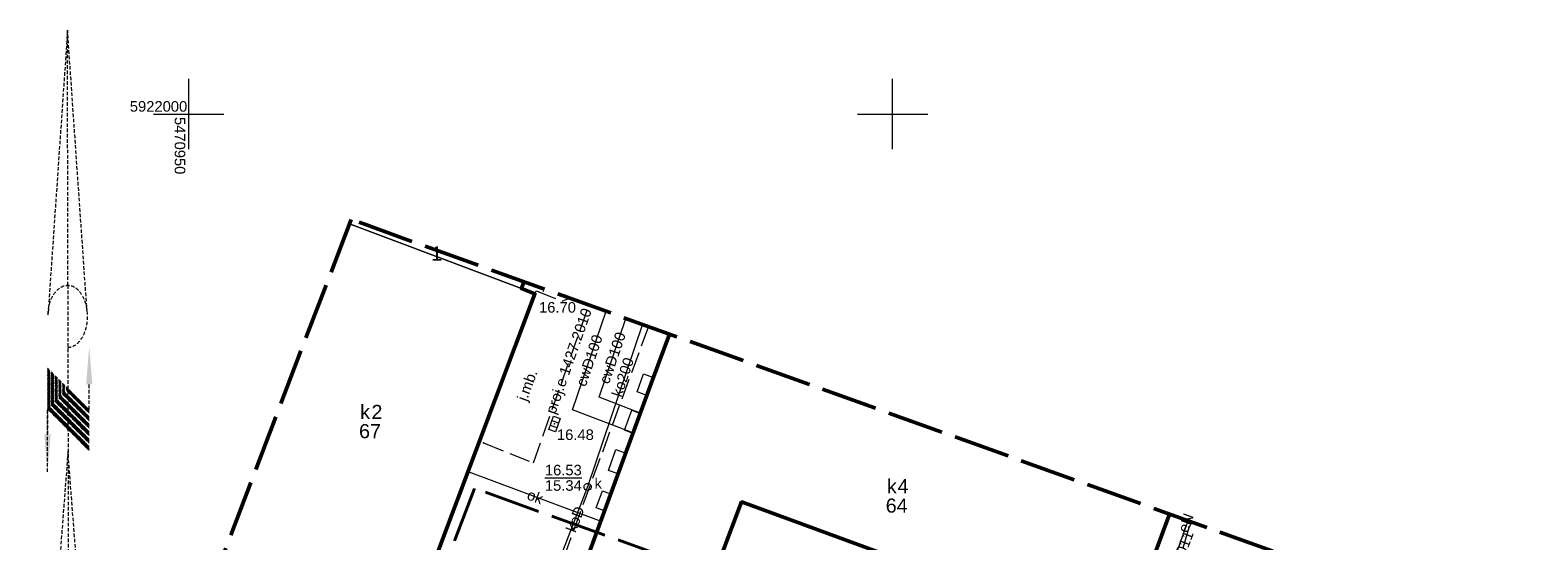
# Model space of a CAD drawing. Extents: x 5470850 to 5471103, y 5921888 to 5922012.
# Tile 37 of 43: x 5470939 to 5471046, y 5921970 to 5922006. Entities that reach past the tile are written whole.
import ezdxf
from ezdxf.enums import TextEntityAlignment as Align

# ---------------------------------------------------------------- set-up
doc = ezdxf.new("R2010")
doc.units = 0
doc.header["$PDSIZE"] = 0.75
for name, pattern in [('HIDDEN', [0.375, 0.25, -0.125]), ('PRZER3-1', [4, 3, -1]), ('PRZER4-1', [5, 4, -1])]:
    doc.linetypes.add(name, pattern=pattern)
doc.layers.get('0').update_dxf_attribs({"linetype": 'CONTINUOUS', "lineweight": 13})
for name, color, linetype, lineweight in [('FrameItemsLayer$', 7, 'CONTINUOUS', 0), ('GESBLO', 7, 'CONTINUOUS', 18), ('GESBLO_O', 7, 'CONTINUOUS', 18), ('GESBZO', 7, 'CONTINUOUS', 50), ('GESBZO_O', 7, 'CONTINUOUS', 50), ('GSLINK', 7, 'CONTINUOUS', 18), ('GSLINK_O', 7, 'CONTINUOUS', 18), ('GSPPRB', 7, 'CONTINUOUS', 20), ('GSPWPS', 7, 'CONTINUOUS', 13), ('GSPWPS_O', 7, 'CONTINUOUS', 13), ('GSSIIN', 7, 'CONTINUOUS', 18), ('GSSKOA', 7, 'PRZER3-1', 18), ('GSSKOA_O', 7, 'PRZER3-1', 18), ('GULCPR', 212, 'CONTINUOUS', 18), ('GULCPR_O', 212, 'CONTINUOUS', 18), ('GULEPR', 1, 'CONTINUOUS', 18), ('GULEPR_O', 1, 'CONTINUOUS', 18), ('GULKPR', 36, 'CONTINUOUS', 18), ('GULKPR_O', 36, 'CONTINUOUS', 18), ('GUPIWZ', 7, 'CONTINUOUS', 18), ('GUPIWZ_O', 7, 'CONTINUOUS', 18), ('GUPKKS', 36, 'CONTINUOUS', 18), ('GUPKSD', 36, 'CONTINUOUS', 18), ('GUPPRZ', 7, 'CONTINUOUS', 18), ('GUPPRZ_O', 7, 'CONTINUOUS', 18), ('zakres', 150, 'PRZER4-1', 50), ('znak_polnocy', 250, 'HIDDEN', 13)]:
    doc.layers.add(name, color=color, linetype=linetype, lineweight=lineweight)
doc.layers.add('kołnierz', color=11, linetype='CONTINUOUS', lineweight=70, plot=False)
doc.styles.add('GEO-INFO', font='arial.ttf')

# ---------------------------------------------------------------- blocks, each defined once
blk = doc.blocks.new('POINT')
at = {"color": 0}
blk.add_point((0, 0), dxfattribs=at)
blk = doc.blocks.new('SUUS05')
at = {"color": 0}
blk.add_lwpolyline([(0.5, -0.25), (-0.5, -0.25), (-0.5, 0.25), (0.5, 0.25)], close=True, dxfattribs=at)
for points in [[(-0.175, -0.25), (-0.175, 0.25)], [(0.175, -0.25), (0.175, 0.25)]]:
    blk.add_lwpolyline(points, dxfattribs=at)
blk = doc.blocks.new('OKRAG_PELNY')
at = {"color": 0}
blk.add_lwpolyline([(0, 0.5), (0.12941, 0.482963), (0.25, 0.433013), (0.353553, 0.353553), (0.433013, 0.25), (0.482963, 0.12941), (0.5, 0), (0.482963, -0.12941), (0.433013, -0.25), (0.353553, -0.353553), (0.25, -0.433013), (0.12941, -0.482963), (0, -0.5), (-0.12941, -0.482963), (-0.25, -0.433013), (-0.353553, -0.353553), (-0.433013, -0.25), (-0.482963, -0.12941), (-0.5, 0), (-0.482963, 0.12941), (-0.433013, 0.25), (-0.353553, 0.353553), (-0.25, 0.433013), (-0.12941, 0.482963)], close=True, dxfattribs=at)
blk = doc.blocks.new('KOLO')
blk.add_hatch(color=0).paths.add_polyline_path([(-0.5, 0), (-0.482963, -0.12941), (-0.433013, -0.25), (-0.353553, -0.353553), (-0.25, -0.433013), (-0.12941, -0.482963), (0, -0.5), (0.12941, -0.482963), (0.25, -0.433013), (0.353553, -0.353553), (0.433013, -0.25), (0.482963, -0.12941), (0.5, 0), (0.482963, 0.12941), (0.433013, 0.25), (0.353553, 0.353553), (0.25, 0.433013), (0.12941, 0.482963), (0, 0.5), (-0.12941, 0.482963), (-0.25, 0.433013), (-0.353553, 0.353553), (-0.433013, 0.25), (-0.482963, 0.12941)])
blk = doc.blocks.new('znak')
for points in [[(97792.02, 33202.11), (97792.13, 33202.89), (97792.44, 33203.57), (97792.93, 33204.06), (97793.43, 33204.21), (97793.93, 33204.06), (97794.41, 33203.55), (97794.7, 33202.86), (97794.78, 33202.42), (97794.69, 33201.09), (97794.39, 33200.41), (97793.89, 33199.91), (97793.43, 33199.76)], [(97792.05, 33174.15), (97792.16, 33174.92), (97792.47, 33175.6), (97792.96, 33176.1), (97793.46, 33176.25), (97793.96, 33176.09), (97794.44, 33175.59), (97794.73, 33174.9), (97794.84, 33174.01), (97794.72, 33173.13), (97794.42, 33172.44), (97793.92, 33171.95), (97793.47, 33171.8)]]:
    blk.add_spline(points, degree=3)
at = {"layer": 'znak_polnocy', "linetype": 'ByBlock'}
for p, q in [((97793.41, 33222.33, -3.5), (97792.02, 33202.11, -3.5)), ((97794.8, 33202.32, -3.5), (97793.41, 33222.33, -3.5)), ((97793.43, 33204.21, -3.5), (97793.41, 33222.33, -3.5)), ((97793.43, 33204.21, -3.5), (97793.47, 33171.8, -3.5)), ((97791.99, 33198.28, -3.5), (97792.03, 33198.32, -3.5)), ((97791.99, 33198.19, -3.5), (97792.07, 33198.28, -3.5)), ((97791.99, 33198.11, -3.5), (97792.11, 33198.23, -3.5)), ((97791.99, 33198.02, -3.5), (97792.16, 33198.19, -3.5)), ((97791.99, 33197.93, -3.5), (97792.2, 33198.15, -3.5)), ((97791.99, 33197.84, -3.5), (97792.25, 33198.1, -3.5)), ((97791.99, 33197.75, -3.5), (97792.29, 33198.06, -3.5)), ((97791.99, 33197.66, -3.5), (97792.34, 33198.01, -3.5)), ((97791.99, 33197.58, -3.5), (97792.38, 33197.97, -3.5)), ((97791.99, 33197.49, -3.5), (97792.42, 33197.92, -3.5)), ((97791.99, 33197.4, -3.5), (97792.47, 33197.88, -3.5)), ((97791.99, 33197.31, -3.5), (97792.51, 33197.84, -3.5)), ((97791.99, 33197.22, -3.5), (97792.56, 33197.79, -3.5)), ((97791.99, 33197.13, -3.5), (97792.6, 33197.75, -3.5)), ((97791.99, 33197.04, -3.5), (97792.65, 33197.7, -3.5)), ((97791.99, 33196.96, -3.5), (97792.69, 33197.66, -3.5)), ((97791.99, 33196.87, -3.5), (97792.73, 33197.61, -3.5)), ((97791.99, 33196.78, -3.5), (97792.78, 33197.57, -3.5)), ((97791.99, 33196.69, -3.5), (97792.82, 33197.53, -3.5)), ((97791.99, 33196.6, -3.5), (97792.87, 33197.48, -3.5)), ((97791.99, 33196.51, -3.5), (97792.91, 33197.44, -3.5)), ((97791.99, 33196.43, -3.5), (97792.95, 33197.39, -3.5)), ((97791.99, 33196.34, -3.5), (97793, 33197.35, -3.5)), ((97791.99, 33196.25, -3.5), (97793.04, 33197.31, -3.5)), ((97791.99, 33196.16, -3.5), (97793.09, 33197.26, -3.5)), ((97791.99, 33196.07, -3.5), (97793.13, 33197.22, -3.5)), ((97791.99, 33195.98, -3.5), (97793.18, 33197.17, -3.5)), ((97791.99, 33195.9, -3.5), (97793.22, 33197.13, -3.5)), ((97791.99, 33195.81, -3.5), (97793.26, 33197.08, -3.5)), ((97791.99, 33195.72, -3.5), (97793.31, 33197.04, -3.5)), ((97791.99, 33195.63, -3.5), (97793.35, 33197, -3.5)), ((97791.99, 33195.54, -3.5), (97793.4, 33196.95, -3.5)), ((97791.99, 33195.45, -3.5), (97793.44, 33196.91, -3.5)), ((97792, 33195.38, -3.5), (97793.48, 33196.86, -3.5)), ((97792.05, 33195.34, -3.5), (97793.53, 33196.82, -3.5)), ((97792.09, 33195.29, -3.5), (97793.57, 33196.77, -3.5)), ((97792.13, 33195.25, -3.5), (97793.62, 33196.73, -3.5)), ((97792.18, 33195.2, -3.5), (97793.66, 33196.69, -3.5)), ((97792.22, 33195.16, -3.5), (97793.71, 33196.64, -3.5)), ((97792.27, 33195.12, -3.5), (97793.75, 33196.6, -3.5)), ((97792.31, 33195.07, -3.5), (97793.79, 33196.55, -3.5)), ((97792.36, 33195.03, -3.5), (97793.84, 33196.51, -3.5)), ((97792.4, 33194.98, -3.5), (97793.88, 33196.47, -3.5)), ((97792.44, 33194.94, -3.5), (97793.93, 33196.42, -3.5)), ((97792.49, 33194.9, -3.5), (97793.97, 33196.38, -3.5)), ((97792.53, 33194.85, -3.5), (97794.01, 33196.33, -3.5)), ((97794.95, 33195.4, -3.5), (97794.95, 33197.18, -4.5)), ((97791.99, 33190.95, -6), (97791.99, 33195.4, -6)), ((97791.99, 33195.4, -3.5), (97791.99, 33193.62, -3.1)), ((97792.58, 33194.81, -3.5), (97794.06, 33196.29, -3.5)), ((97792.62, 33194.76, -3.5), (97794.1, 33196.24, -3.5)), ((97792.67, 33194.72, -3.5), (97794.15, 33196.2, -3.5)), ((97792.71, 33194.67, -3.5), (97794.19, 33196.16, -3.5)), ((97792.75, 33194.63, -3.5), (97794.24, 33196.11, -3.5)), ((97792.8, 33194.59, -3.5), (97794.28, 33196.07, -3.5)), ((97792.84, 33194.54, -3.5), (97794.32, 33196.02, -3.5)), ((97792.89, 33194.5, -3.5), (97794.37, 33195.98, -3.5)), ((97792.93, 33194.45, -3.5), (97794.41, 33195.93, -3.5)), ((97792.97, 33194.41, -3.5), (97794.46, 33195.89, -3.5)), ((97793.02, 33194.36, -3.5), (97794.5, 33195.85, -3.5)), ((97793.06, 33194.32, -3.5), (97794.54, 33195.8, -3.5)), ((97793.11, 33194.28, -3.5), (97794.59, 33195.76, -3.5)), ((97793.15, 33194.23, -3.5), (97794.63, 33195.71, -3.5)), ((97793.2, 33194.19, -3.5), (97794.68, 33195.67, -3.5)), ((97793.24, 33194.14, -3.5), (97794.72, 33195.63, -3.5)), ((97793.28, 33194.1, -3.5), (97794.77, 33195.58, -3.5)), ((97793.33, 33194.06, -3.5), (97794.81, 33195.54, -3.5)), ((97793.37, 33194.01, -3.5), (97794.85, 33195.49, -3.5)), ((97793.42, 33193.97, -3.5), (97794.9, 33195.45, -3.5)), ((97793.46, 33193.92, -3.5), (97794.94, 33195.4, -3.5)), ((97793.5, 33193.88, -3.5), (97794.95, 33195.33, -3.5)), ((97793.55, 33193.83, -3.5), (97794.95, 33195.24, -3.5)), ((97793.59, 33193.79, -3.5), (97794.95, 33195.15, -3.5)), ((97793.64, 33193.75, -3.5), (97794.95, 33195.06, -3.5)), ((97793.68, 33193.7, -3.5), (97794.95, 33194.97, -3.5)), ((97793.73, 33193.66, -3.5), (97794.95, 33194.88, -3.5)), ((97793.77, 33193.61, -3.5), (97794.95, 33194.8, -3.5)), ((97793.81, 33193.57, -3.5), (97794.95, 33194.71, -3.5)), ((97793.86, 33193.52, -3.5), (97794.95, 33194.62, -3.5)), ((97793.9, 33193.48, -3.5), (97794.95, 33194.53, -3.5)), ((97793.95, 33193.44, -3.5), (97794.95, 33194.44, -3.5)), ((97793.99, 33193.39, -3.5), (97794.95, 33194.35, -3.5)), ((97794.04, 33193.35, -3.5), (97794.95, 33194.27, -3.5)), ((97794.08, 33193.3, -3.5), (97794.95, 33194.18, -3.5)), ((97794.12, 33193.26, -3.5), (97794.95, 33194.09, -3.5)), ((97794.17, 33193.22, -3.5), (97794.95, 33194, -3.5)), ((97794.21, 33193.17, -3.5), (97794.95, 33193.91, -3.5)), ((97794.26, 33193.13, -3.5), (97794.95, 33193.82, -3.5)), ((97794.3, 33193.08, -3.5), (97794.95, 33193.73, -3.5)), ((97794.34, 33193.04, -3.5), (97794.95, 33193.65, -3.5)), ((97794.39, 33192.99, -3.5), (97794.95, 33193.56, -3.5)), ((97794.43, 33192.95, -3.5), (97794.95, 33193.47, -3.5)), ((97794.48, 33192.91, -3.5), (97794.95, 33193.38, -3.5)), ((97794.52, 33192.86, -3.5), (97794.95, 33193.29, -3.5)), ((97794.57, 33192.82, -3.5), (97794.95, 33193.2, -3.5)), ((97794.61, 33192.77, -3.5), (97794.95, 33193.12, -3.5)), ((97793.44, 33192.41, -6), (97792.05, 33174.15, -3.5)), ((97794.83, 33174.36, -3.5), (97793.44, 33192.41, -2.5)), ((97794.65, 33192.73, -3.5), (97794.95, 33193.03, -3.5)), ((97794.7, 33192.69, -3.5), (97794.95, 33192.94, -3.5)), ((97794.74, 33192.64, -3.5), (97794.95, 33192.85, -3.5)), ((97794.79, 33192.6, -3.5), (97794.95, 33192.76, -3.5)), ((97794.83, 33192.55, -3.5), (97794.95, 33192.67, -3.5)), ((97794.87, 33192.51, -3.5), (97794.95, 33192.59, -3.5)), ((97794.92, 33192.46, -3.5), (97794.95, 33192.5, -3.5))]:
    blk.add_line(p, q, dxfattribs=at)
for points in [[(97794.95, 33199.85, -2.5), (97795.17, 33197.18, -2.5), (97794.73, 33197.18, -2.5)], [(97791.76, 33193.62, -2.5), (97792.21, 33193.62, -2.5), (97791.99, 33190.95, -2.5)]]:
    blk.add_solid(points, dxfattribs=at)

msp = doc.modelspace()

# ---------------------------------------------------------------- linework, layer by layer
at = {"color": 7, "linetype": 'Continuous', "lineweight": 13, "elevation": 100, "flags": 128}
for points in [[(5470950, 5921997.5), (5470950, 5922002.5)], [(5471000, 5921997.5), (5471000, 5922002.5)], [(5471000, 5921997.5), (5471000, 5922002.5)], [(5470947.5, 5922000), (5470952.5, 5922000)], [(5470997.5, 5922000), (5471002.5, 5922000)], [(5470997.5, 5922000), (5471002.5, 5922000)]]:
    msp.add_lwpolyline(points, dxfattribs=at)
at = {"layer": 'GESBLO', "color": 7, "linetype": 'Continuous', "lineweight": 18, "elevation": 10.18}
for points in [[(5470961.409, 5921992.198), (5470973.626, 5921987.602), (5470974.592, 5921987.239), (5470964.868, 5921961.395), (5470961.005, 5921962.849), (5470961.533, 5921964.253), (5470952.113, 5921967.799)], [(5470973.81, 5921988.091), (5470973.626, 5921987.602), (5470961.409, 5921992.198)], [(5471015.755, 5921962.276), (5471012.874, 5921954.969), (5471004.479, 5921958.504), (5471007.22, 5921965.862), (5470989.269, 5921972.447), (5470986.518, 5921965.149), (5470978.18, 5921968.13), (5470984.142, 5921984.371)], [(5471019.67, 5921971.58), (5471016.174, 5921962.144), (5471015.755, 5921962.276)]]:
    msp.add_lwpolyline(points, dxfattribs=at)
at = {"layer": 'GESBZO', "color": 7, "linetype": 'Continuous', "lineweight": 50, "elevation": 10.18}
msp.add_lwpolyline([(5470973.81, 5921988.091), (5470973.626, 5921987.602), (5470974.592, 5921987.239), (5470964.868, 5921961.395), (5470961.005, 5921962.849), (5470961.533, 5921964.253), (5470952.113, 5921967.799)], dxfattribs=at)
at = {"layer": 'GESBZO', "color": 1, "linetype": 'Continuous', "lineweight": 50, "elevation": 10.18}
for points in [[(5471015.755, 5921962.276), (5471012.874, 5921954.969), (5471004.479, 5921958.504), (5471007.22, 5921965.862), (5470989.269, 5921972.447), (5470986.518, 5921965.149), (5470978.18, 5921968.13), (5470982.942, 5921981.114), (5470984.139, 5921984.372)], [(5471019.67, 5921971.58), (5471016.174, 5921962.144), (5471015.755, 5921962.276)]]:
    msp.add_lwpolyline(points, dxfattribs=at)
msp.add_lwpolyline([(5470989.269, 5921972.447), (5471007.22, 5921965.862), (5471004.479, 5921958.504), (5470986.518, 5921965.149)], close=True, dxfattribs=at)
at = {"layer": 'GSLINK', "color": 7, "linetype": 'Continuous', "lineweight": 18, "elevation": 10.18}
msp.add_lwpolyline([(5470969.89, 5921974.592), (5470979.333, 5921971.061)], dxfattribs=at)
at = {"layer": 'GSPPRB', "color": 7, "linetype": 'Continuous', "lineweight": 20}
for p in [(5470973.626, 5921987.602, 10.28), (5470974.592, 5921987.239, 10.28), (5470982.942, 5921981.114, 10.28), (5470970.937, 5921976.635, 10.28)]:
    msp.add_point(p, dxfattribs=at)
at = {"layer": 'GSSIIN', "color": 7, "linetype": 'Continuous', "lineweight": 18, "elevation": 10.18}
for points in [[(5470982.541, 5921980.014), (5470981.847, 5921980.271), (5470982.31, 5921981.538), (5470983.007, 5921981.285)], [(5470981.551, 5921977.316), (5470980.951, 5921977.534), (5470981.47, 5921978.956), (5470982.072, 5921978.737)], [(5470980.491, 5921974.437), (5470979.804, 5921974.688), (5470980.34, 5921976.161), (5470981.038, 5921975.911)], [(5470979.526, 5921971.805), (5470978.95, 5921972.016), (5470979.391, 5921973.222), (5470979.968, 5921973.011)]]:
    msp.add_lwpolyline(points, close=True, dxfattribs=at)
at = {"layer": 'GSSKOA', "color": 7, "linetype": 'PRZER3-1', "lineweight": 18, "ltscale": 0.5, "elevation": 10.18}
msp.add_lwpolyline([(5470982.647, 5921984.909), (5470976.782, 5921968.911), (5470977.602, 5921968.387), (5470976.609, 5921965.523), (5470974.425, 5921966.285), (5470973.961, 5921966.472), (5470970.703, 5921967.522), (5470970.24, 5921967.711), (5470967.592, 5921968.635), (5470974.669, 5921987.452), (5470976.529, 5921986.698), (5470977.037, 5921986.929)], dxfattribs=at)
at = {"layer": 'GULCPR', "color": 212, "linetype": 'Continuous', "lineweight": 18, "elevation": 10.14}
for points in [[(5470981.608, 5921977.324), (5470977.258, 5921978.995), (5470979.639, 5921985.993)], [(5470982.145, 5921978.724), (5470979.142, 5921979.877), (5470981.051, 5921985.484)]]:
    msp.add_lwpolyline(points, dxfattribs=at)
at = {"layer": 'GULEPR', "color": 1, "linetype": 'PRZER3-1', "lineweight": 18, "ltscale": 0.5, "elevation": 10.14}
for points in [[(5470970.937, 5921976.635), (5470974.481, 5921975.23), (5470978.433, 5921986.427)], [(5471021.243, 5921971.014), (5471021.04, 5921970.603), (5471020.279, 5921968.026), (5471019.288, 5921965.561), (5471018.62, 5921963.624), (5471017.361, 5921961.479), (5471016.715, 5921960.012), (5471016.169, 5921958.625)]]:
    msp.add_lwpolyline(points, dxfattribs=at)
at = {"layer": 'GULEPR', "color": 1, "linetype": 'Continuous', "lineweight": 18, "elevation": 10.14}
msp.add_lwpolyline([(5471020.051, 5921968.467), (5471020.991, 5921971.104)], dxfattribs=at)
at = {"layer": 'GULKPR', "color": 36, "linetype": 'Continuous', "lineweight": 18, "elevation": 10.14}
for points in [[(5470982.218, 5921985.064), (5470978.334, 5921973.514)], [(5470978.334, 5921973.514), (5470976.545, 5921968.933), (5470978.318, 5921968.282)]]:
    msp.add_lwpolyline(points, dxfattribs=at)
at = {"layer": 'GUPPRZ_O', "color": 36, "linetype": 'Continuous', "lineweight": 9, "elevation": 10.8, "flags": 128}
msp.add_lwpolyline([(5470975.296, 5921974.159), (5470977.917, 5921974.159)], dxfattribs=at)
at = {"layer": 'kołnierz', "linetype": 'PRZER4-1', "lineweight": 50, "elevation": 10.04}
msp.add_lwpolyline([(5471045.83, 5921962.161), (5470961.529, 5921992.513), (5470938.136, 5921931.116), (5471023.465, 5921900.579)], close=True, dxfattribs=at)
at = {"layer": 'zakres', "linetype": 'PRZER4-1', "lineweight": 40, "elevation": 10.04}
msp.add_lwpolyline([(5471026.597, 5921953.144), (5470970.303, 5921973.411), (5470957.604, 5921940.081), (5471014.462, 5921919.732)], close=True, dxfattribs=at)

# ---------------------------------------------------------------- block references
at = {"layer": 'GSPWPS', "color": 7, "lineweight": 13, "xscale": 0.09, "yscale": 0.09}
msp.add_blockref('KOLO', (5470975.19, 5921987.406, 10.08), dxfattribs=at)
at = {"layer": 'GUPIWZ', "color": 7, "lineweight": 18, "xscale": 0.5, "yscale": 0.5}
msp.add_blockref('OKRAG_PELNY', (5470978.334, 5921973.514, 10.18), dxfattribs=at)
at = {"layer": 'GUPKKS', "color": 36, "lineweight": 18, "rotation": 250.526144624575}
msp.add_blockref('SUUS05', (5470975.973, 5921977.983, 10.16), dxfattribs=at)
at = {"layer": 'GUPKSD', "color": 36, "lineweight": 18, "xscale": 0.5, "yscale": 0.5}
msp.add_blockref('OKRAG_PELNY', (5470978.334, 5921973.514, 10.16), dxfattribs=at)
at = {"layer": 'GUPPRZ', "color": 36, "lineweight": 18}
for p in [(5470975.973, 5921977.983, 10.16), (5470978.334, 5921973.514, 10.16)]:
    msp.add_blockref('POINT', p, dxfattribs=at)
at = {"layer": 'znak_polnocy', "color": 0}
msp.add_blockref('znak', (5373147.977, 5888783.629), dxfattribs=at)

# ---------------------------------------------------------------- texts
at = {"layer": 'FrameItemsLayer$', "color": 7, "linetype": 'Continuous', "lineweight": 0, "style": 'GEO-INFO'}
msp.add_text('5922000', height=0.75, dxfattribs=at).set_placement((5470945.81, 5922000.921, 21474936.47), align=Align.TOP_LEFT)
msp.add_text('5470950', height=0.75, rotation=270, dxfattribs=at).set_placement((5470949.749, 5921995.715, 21474936.47), align=Align.TOP_RIGHT)
at = {"layer": 'GESBLO_O', "color": 7, "linetype": 'Continuous', "lineweight": 0, "style": 'GEO-INFO'}
msp.add_text('1', height=1, dxfattribs=at).set_placement((5470967.609, 5921990.095, 10.8), align=Align.MIDDLE_CENTER)
for s, p in [('2', (5470963.366, 5921978.849, 10.8)), ('4', (5471000.737, 5921973.564, 10.8))]:
    msp.add_text(s, height=1, dxfattribs=at).set_placement(p, align=Align.MIDDLE)
at = {"layer": 'GESBZO_O', "color": 7, "linetype": 'Continuous', "lineweight": 0, "style": 'GEO-INFO'}
msp.add_text('k', height=1, dxfattribs=at).set_placement((5470962.872, 5921978.348, 10.8), align=Align.RIGHT)
at = {"layer": 'GESBZO_O', "color": 1, "linetype": 'Continuous', "lineweight": 0, "style": 'GEO-INFO'}
for s, p in [('67', (5470962.872, 5921977.973, 10.8)), ('64', (5471000.285, 5921972.686, 10.8))]:
    msp.add_text(s, height=1, dxfattribs=at).set_placement(p, align=Align.TOP_CENTER)
msp.add_text('k', height=1, dxfattribs=at).set_placement((5471000.285, 5921973.061, 10.8), align=Align.RIGHT)
at = {"layer": 'GSLINK_O', "color": 7, "linetype": 'Continuous', "lineweight": 0, "style": 'GEO-INFO'}
msp.add_text('ok', height=0.75, rotation=339.49833, dxfattribs=at).set_placement((5470974.611, 5921972.827, 10.8), align=Align.MIDDLE)
at = {"layer": 'GSPWPS_O', "color": 7, "linetype": 'Continuous', "lineweight": 0, "style": 'GEO-INFO'}
msp.add_text('16.70', height=0.75, dxfattribs=at).set_placement((5470974.881, 5921985.893, 10.8))
at = {"layer": 'GSSKOA_O', "color": 7, "linetype": 'Continuous', "lineweight": 0, "style": 'GEO-INFO'}
msp.add_text('j.mb.', height=0.75, rotation=69.67685, dxfattribs=at).set_placement((5470974.13, 5921980.707, 10.8), align=Align.MIDDLE)
at = {"layer": 'GULCPR_O', "color": 212, "linetype": 'Continuous', "lineweight": 0, "style": 'GEO-INFO'}
for p in [(5470978.448, 5921982.494, 10.8), (5470980.096, 5921982.681, 10.8)]:
    msp.add_text('cwD100', height=0.75, rotation=71.20609, dxfattribs=at).set_placement(p, align=Align.MIDDLE_CENTER)
at = {"layer": 'GULEPR_O', "color": 1, "linetype": 'Continuous', "lineweight": 0, "style": 'GEO-INFO'}
for s, rotation, p in [('proj.e 1427.2010', 70.55984, (5470976.977, 5921982.456, 10.8)), ('eN', 70.37279, (5471020.821, 5921970.957, 10.8)), ('proj.e 291.2011', 69.34572, (5471019.764, 5921966.941, 10.8))]:
    msp.add_text(s, height=0.75, rotation=rotation, dxfattribs=at).set_placement(p, align=Align.MIDDLE_CENTER)
at = {"layer": 'GULKPR_O', "color": 36, "linetype": 'Continuous', "lineweight": 0, "style": 'GEO-INFO'}
msp.add_text('ko200', height=0.75, rotation=71.4129, dxfattribs=at).set_placement((5470980.825, 5921981.308, 10.8), align=Align.MIDDLE_CENTER)
msp.add_text('koD', height=0.75, rotation=68.67364, dxfattribs=at).set_placement((5470977.439, 5921971.223, 10.8), align=Align.MIDDLE)
at = {"layer": 'GUPIWZ_O', "color": 7, "linetype": 'Continuous', "lineweight": 0, "style": 'GEO-INFO'}
msp.add_text('k', height=0.75, dxfattribs=at).set_placement((5470979.345, 5921973.386, 10.8), align=Align.RIGHT)
at = {"layer": 'GUPPRZ_O', "color": 36, "linetype": 'Continuous', "lineweight": 0, "style": 'GEO-INFO'}
msp.add_text('16.48', height=0.75, dxfattribs=at).set_placement((5470976.153, 5921977.222, 10.8), align=Align.MIDDLE_LEFT)
for s, p in [('16.53', (5470975.296, 5921974.332)), ('15.34', (5470975.296, 5921973.237))]:
    msp.add_text(s, height=0.75, dxfattribs=at).set_placement(p)

doc.saveas('drawing.dxf')
